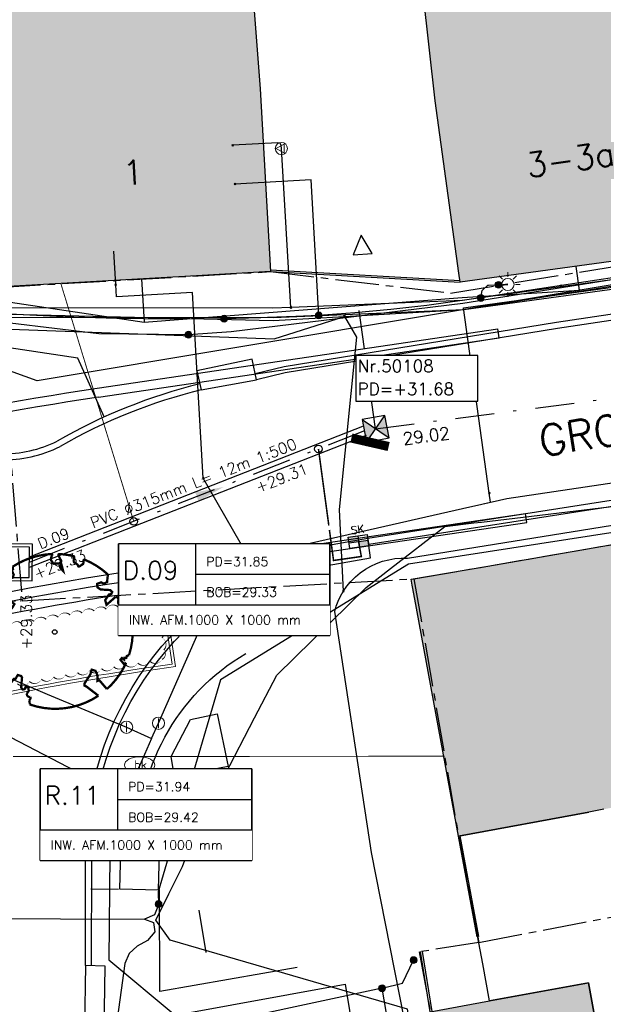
# Model space of a CAD drawing. Header units: metres. Extents: x 202952 to 203755, y 348959 to 349702.
# Tile 56 of 91: x 203359 to 203379, y 349406 to 349438. Entities that reach past the tile are written whole.
import ezdxf
from ezdxf.enums import TextEntityAlignment as Align

# ---------------------------------------------------------------- set-up
doc = ezdxf.new("R2010")
doc.units = ezdxf.units.M
for name, pattern in [('1-200 CENTER', [4.28625, 2.8575, -0.47625, 0.47625, -0.47625]), ('1-200 DASHDOT', [2.54, 1.27, -0.635, 0, -0.635]), ('1-200 HIDDEN', [0.9525, 0.635, -0.3175])]:
    doc.linetypes.add(name, pattern=pattern)
for name, color, linetype in [('bgt.onbegroeidterreindeel', 252, 'Continuous'), ('PH-BEST-BEBOUWING', 1, 'Continuous'), ('PH-BEST-BEBOUWING-ARCERING', 254, 'Continuous'), ('PH-BEST-HUISNUMMER', 7, 'Continuous'), ('PH-BEST-INRIT', 8, 'Continuous'), ('PH-BEST-KADASTRALE-GRENS', 240, '1-200 CENTER'), ('PH-BEST-KL-DATA_KPN', 12, '1-200 TELEFONIE-KPN'), ('PH-BEST-KL-DATA_ZIGGO BV', 12, '1-200 ZIGGO'), ('PH-BEST-KL-ET_MIDDENSPANNING_ENEXIS', 12, '1-200 MIDDENSPANNING'), ('PH-BEST-KL-GAS_HOGEDRUK_ENEXIS', 12, '1-200 GASLEIDING HOGE DRUK'), ('PH-BEST-KL-GAS_LAGEDRUK_ENEXIS', 12, '1-200 GASLEIDING LAGE DRUK'), ('PH-BEST-KL-LAAGSPANNING-ENEXIS', 12, '1-200 LAAGSPANNING'), ('PH-BEST-KL-WATER-WML', 12, '1-200 WML'), ('PH-BEST-KL-WATER-WML-buiten gebruik', 11, '1-200 WML'), ('PH-BEST-PUT-HANDHAVEN', 84, 'Continuous'), ('PH-BEST-RIO-HANDHAVEN-GEMENGD', 44, '1-200 DASHDOT'), ('PH-BEST-RIO-TEKST-VLOEIVLAK', 8, 'Continuous'), ('PH-BEST-STRAATNAAM-RIOLERING', 7, 'Continuous'), ('PH-INM-KANTVERHARDING', 253, 'Continuous'), ('PH-NIEUW-BAND-20-30', 115, 'Continuous'), ('PH-NIEUW-BEPLANTING- OMRANDING', 115, 'Continuous'), ('PH-NIEUW-BEPLANTING-BOOM', 98, 'Continuous'), ('PH-NIEUW-BEPLANTING-HAAG', 115, '1-200 BLOKHAAG'), ('PH-RIO-HUISAANSLUITING-DWA', 210, '1-200 DASHDOT'), ('PH-RIO-KOLK', 240, 'Continuous'), ('PH-RIO-KOLKAANSLUITING', 150, '1-200 HIDDEN'), ('PH-RIO-PUT-DWA', 240, 'Continuous'), ('PH-RIO-SCHILDMUUR-LEIDING', 170, 'Continuous'), ('PH-RIO-STRENG-DWA', 240, '1-200 DASHDOT'), ('PH-RIO-TEKST', 7, 'Continuous'), ('PH-RIO-TEKST-DWA-PUTTENSTAAT', 7, 'Continuous'), ('PH-RIO-VLOEIVLAKHOOGTE', 7, 'Continuous')]:
    doc.layers.add(name, color=color, linetype=linetype)
doc.layers.add('PH-NIEUW-OPSLUITBAND-10', color=115, linetype='Continuous', lineweight=18)
doc.layers.add('PH-NIEUW-OPSLUITBAND-6', color=115, linetype='Continuous', lineweight=30)
doc.styles.add('NLCS-ISO', font='txt')
doc.styles.add('ROMANS', font='romans.shx')
doc.linetypes.add('1-200 BLOKHAAG', pattern='A,0,-0.035,[1,Gras.shx,S=5,R=0,X=0,Y=0.0025],-0.475', length=0.51)
doc.linetypes.add('1-200 GASLEIDING HOGE DRUK', pattern='A,1.5,-0.6,["GAS HD",ROMANS,S=0.24,R=0,X=-0.5,Y=-0.12],-1.1', length=3.2)
doc.linetypes.add('1-200 GASLEIDING LAGE DRUK', pattern='A,1.5,-0.6,["GAS LD",ROMANS,S=0.24,R=0,X=-0.5,Y=-0.12],-1', length=3.1)
doc.linetypes.add('1-200 LAAGSPANNING', pattern='A,1.5,-0.6,["LS",ROMANS,S=0.24,R=0,X=-0.45,Y=-0.12],-0.05', length=2.15)
doc.linetypes.add('1-200 MIDDENSPANNING', pattern='A,1.5,-0.6,["MS",ROMANS,S=0.24,R=0,X=-0.5,Y=-0.12],-0.05', length=2.15)
doc.linetypes.add('1-200 TELEFONIE-KPN', pattern='A,1.5,-0.6,["KPN",ROMANS,S=0.24,R=0,X=-0.5,Y=-0.12],-0.3', length=2.4)
doc.linetypes.add('1-200 WML', pattern='A,1.5,-0.6,["WML",ROMANS,S=0.24,R=0,X=-0.5,Y=-0.12],-0.3', length=2.4)
doc.linetypes.add('1-200 ZIGGO', pattern='A,1.5,-0.6,["ZIGGO",ROMANS,S=0.24,R=0,X=-0.5,Y=-0.12],-0.65', length=2.75)

# ---------------------------------------------------------------- blocks, each defined once
blk = doc.blocks.new('SKL-WTB_HULP_OVERIG-SO')
at = {"color": 0, "linetype": 'ByBlock', "lineweight": 18}
for points in [[(-0.14, 0.14), (0.14, -0.14)], [(0.14, 0.14), (-0.14, -0.14)]]:
    blk.add_lwpolyline(points, dxfattribs=at)
at = {"color": 0, "linetype": 'ByBlock', "lineweight": 18, "style": 'NLCS-ISO', "flags": 1}
for tag, p in [('TYPE', (1.5, 0)), ('LABEL', (1.5, -1.5)), ('OMSCHRIJVING', (1.5, -3))]:
    blk.add_attdef(tag, p, '', height=1, dxfattribs=at)
blk = doc.blocks.new('SKL-WTB_HULP_MOF-SO')
at = {"linetype": 'ByBlock', "lineweight": 18}
h = blk.add_hatch(color=0, dxfattribs=at)
h.dxf.hatch_style = 1
h.paths.add_polyline_path([(-0.5625, 0, 1), (0.5625, 0, 1)])
at = {"color": 0, "linetype": 'ByBlock', "lineweight": 18}
blk.add_circle((0, 0), 0.5625, dxfattribs=at)
at = {"color": 0, "linetype": 'ByBlock', "lineweight": 18, "style": 'NLCS-ISO', "flags": 1}
for tag, p in [('TYPE', (1.5, 0)), ('LABEL', (1.5, -1.5)), ('OMSCHRIJVING', (1.5, -3))]:
    blk.add_attdef(tag, p, '', height=1, dxfattribs=at)
blk = doc.blocks.new('SKL-ET_OV_LICHTMAST-SO')
at = {"color": 0, "linetype": 'ByBlock', "lineweight": 18}
for points in [[(0, 2), (0, 1.25)], [(-1.25, 0), (-2, 0)], [(-1.41, 1.41), (-0.88, 0.88)], [(0.88, 0.88), (1.41, 1.41)], [(2, 0), (1.25, 0)], [(-1.41, -1.41), (-0.88, -0.88)], [(0, -1.25), (0, -2)], [(0.88, -0.88), (1.41, -1.41)]]:
    blk.add_lwpolyline(points, dxfattribs=at)
blk.add_circle((0, 0), 1, dxfattribs=at)
blk = doc.blocks.new('SKL-WTB_HULP_VERLOOP-SO')
at = {"color": 0, "linetype": 'ByBlock', "lineweight": 18}
for points in [[(0.44, 0.72), (-0.88, 0)], [(0.44, -0.72), (-0.88, 0)], [(0.44, -0.72), (0.44, 0.72)]]:
    blk.add_lwpolyline(points, dxfattribs=at)
blk.add_circle((0, 0), 1, dxfattribs=at)
at = {"color": 0, "linetype": 'ByBlock', "lineweight": 18, "style": 'NLCS-ISO', "flags": 1}
for tag, p in [('TYPE', (1.5, 0)), ('LABEL', (1.5, -1.5)), ('OMSCHRIJVING', (1.5, -3))]:
    blk.add_attdef(tag, p, '', height=1, dxfattribs=at)
blk = doc.blocks.new('SKL-WTB_HULP_AFSLUITER-SO')
at = {"color": 0, "linetype": 'ByBlock', "lineweight": 18}
blk.add_lwpolyline([(0, 0.8), (0, -0.8)], dxfattribs=at)
blk.add_circle((0, 0), 1, dxfattribs=at)
at = {"color": 0, "linetype": 'ByBlock', "lineweight": 18, "style": 'NLCS-ISO', "flags": 1}
for tag, p in [('TYPE', (1.5, 0)), ('LABEL', (1.5, -1.5)), ('OMSCHRIJVING', (1.5, -3))]:
    blk.add_attdef(tag, p, '', height=1, dxfattribs=at)
blk = doc.blocks.new('SKL-WATER_BRANDKRAAN_BRANDPUT-SO')
at = {"color": 0, "linetype": 'ByBlock', "lineweight": 18}
blk.add_ellipse((0, 0), major_axis=(2.5, 0), ratio=0.54, dxfattribs=at)
at = {"color": 0, "linetype": 'ByBlock', "lineweight": 18, "style": 'NLCS-ISO'}
blk.add_text('bk', height=1.5, dxfattribs=at).set_placement((0.16, 0), align=Align.MIDDLE_CENTER)
blk = doc.blocks.new('*U12')
h = blk.add_hatch(color=256)
h.paths.add_polyline_path([(0, 0), (-0.375, 0.375), (-0.375, -0.375)])
h.paths.add_polyline_path([(0.375, 0.375), (0, 0), (0.375, -0.375)])
for p, q in [((-0.375, -0.375), (0.375, 0.375)), ((-0.375, 0.375), (0.375, -0.375))]:
    blk.add_line(p, q)
blk.add_lwpolyline([(-0.375, -0.375), (0.375, -0.375), (0.375, 0.375), (-0.375, 0.375)], close=True)
blk = doc.blocks.new('*U37')
at = {"const_width": 0.03}
blk.add_lwpolyline([(0.087, 0.942), (0.088, 0.944), (0.09, 0.946), (0.091, 0.948), (0.093, 0.949), (0.095, 0.951), (0.096, 0.952), (0.097, 0.954), (0.099, 0.956), (0.1, 0.958), (0.102, 0.96), (0.103, 0.963), (0.103, 0.967), (0.103, 0.972), (0.103, 0.977), (0.102, 0.983), (0.095, 1.007, -0.52938), (0.106, 1.02, -0.087139), (0.444, 0.925, -0.372341), (0.457, 0.895), (0.471, 0.824), (0.436, 0.789), (0.398, 0.797), (0.353, 0.763), (0.371, 0.72), (0.417, 0.705), (0.542, 0.734), (0.573, 0.717), (0.57, 0.691), (0.541, 0.673), (0.515, 0.588), (0.549, 0.534), (0.634, 0.669, -0.504641), (0.681, 0.628, 0.331948), (0.709, 0.584, 0.282008), (0.799, 0.601), (0.791, 0.597, -0.512156), (0.833, 0.597, -0.16076), (1.019, -0.011), (0.995, -0.034), (0.995, -0.059), (0.972, -0.063), (0.975, -0.088), (0.94, -0.076), (0.929, -0.104), (0.973, -0.133), (0.987, -0.144), (1.011, -0.12, -0.106371), (0.868, -0.522), (0.741, -0.44), (0.718, -0.456), (0.702, -0.389), (0.657, -0.335), (0.605, -0.335), (0.606, -0.398), (0.566, -0.536), (0.572, -0.562), (0.601, -0.566), (0.786, -0.637, -0.236298), (-0.045, -1.003, 0.159625), (-0.069, -0.954, 0.350802), (-0.063, -0.906, -0.504641), (-0.12, -0.879), (-0.106, -0.834), (-0.129, -0.792), (-0.16, -0.796), (-0.165, -0.829), (-0.188, -0.842), (-0.216, -0.821), (-0.24, -0.695), (-0.258, -0.677), (-0.304, -0.678), (-0.317, -0.733), (-0.336, -0.739), (-0.354, -0.785), (-0.401, -0.76, 0.733583), (-0.384, -0.795, -0.861625), (-0.374, -0.826, 0.279978), (-0.409, -0.879), (-0.407, -0.881, -0.827056), (-0.442, -0.917, -0.116774), (-0.83, -0.511), (-0.823, -0.51), (-0.817, -0.508), (-0.812, -0.506), (-0.808, -0.504), (-0.805, -0.502), (-0.803, -0.5), (-0.801, -0.497), (-0.754, -0.437), (-0.752, -0.435), (-0.752, -0.433), (-0.751, -0.431), (-0.75, -0.429), (-0.75, -0.427), (-0.749, -0.425), (-0.748, -0.422), (-0.747, -0.42), (-0.746, -0.417), (-0.744, -0.414), (-0.743, -0.411), (-0.741, -0.408), (-0.739, -0.405), (-0.738, -0.401), (-0.736, -0.398), (-0.735, -0.395), (-0.734, -0.392), (-0.734, -0.389), (-0.733, -0.386), (-0.733, -0.383), (-0.733, -0.381), (-0.734, -0.379), (-0.734, -0.377), (-0.735, -0.375), (-0.736, -0.374), (-0.738, -0.374), (-0.74, -0.373), (-0.742, -0.373), (-0.744, -0.373), (-0.746, -0.373), (-0.748, -0.373), (-0.75, -0.372), (-0.753, -0.371), (-0.755, -0.37), (-0.758, -0.369), (-0.76, -0.367), (-0.763, -0.365), (-0.765, -0.363), (-0.768, -0.361), (-0.771, -0.359), (-0.773, -0.357), (-0.776, -0.355), (-0.779, -0.352), (-0.781, -0.35), (-0.83, -0.406), (-0.832, -0.403), (-0.835, -0.4), (-0.837, -0.397), (-0.839, -0.394), (-0.841, -0.39), (-0.844, -0.388), (-0.848, -0.386), (-0.855, -0.385), (-0.864, -0.386), (-0.876, -0.388), (-0.891, -0.393, -0.040997), (-0.958, -0.205), (-0.923, -0.211), (-0.893, -0.231), (-0.876, -0.216), (-0.856, -0.185), (-0.875, -0.156), (-0.865, -0.113), (-0.904, -0.11), (-0.93, -0.085), (-0.978, -0.116, -0.05814), (-0.998, 0.166), (-0.97, 0.16), (-0.86, 0.073), (-0.812, 0.089), (-0.626, 0.139), (-0.61, 0.2), (-0.682, 0.229), (-0.693, 0.252), (-0.824, 0.317), (-0.827, 0.354), (-0.872, 0.391), (-0.89, 0.428), (-0.859, 0.476), (-0.792, 0.486), (-0.73, 0.527), (-0.729, 0.568), (-0.768, 0.613), (-0.757, 0.632), (-0.773, 0.662, -0.13428), (-0.333, 0.967, -0.541727), (-0.319, 0.957), (-0.322, 0.928), (-0.321, 0.913), (-0.319, 0.902), (-0.316, 0.893), (-0.312, 0.887), (-0.307, 0.882), (-0.302, 0.878), (-0.297, 0.875), (-0.293, 0.872), (-0.289, 0.868), (-0.286, 0.865), (-0.282, 0.862), (-0.279, 0.859), (-0.276, 0.857), (-0.273, 0.855), (-0.269, 0.854), (-0.266, 0.854), (-0.262, 0.855), (-0.258, 0.857), (-0.255, 0.859), (-0.25, 0.861), (-0.246, 0.863), (-0.242, 0.865), (-0.238, 0.867), (-0.234, 0.868), (-0.229, 0.869), (-0.225, 0.87), (-0.221, 0.871), (-0.217, 0.871), (-0.213, 0.872), (-0.21, 0.873), (-0.206, 0.874), (-0.203, 0.876), (-0.2, 0.879), (-0.197, 0.882), (-0.195, 0.885), (-0.193, 0.865), (-0.188, 0.86), (-0.167, 0.824), (-0.122, 0.799), (-0.185, 0.902), (-0.184, 0.905), (-0.183, 0.908), (-0.183, 0.911), (-0.183, 0.914), (-0.184, 0.917), (-0.185, 0.92), (-0.188, 0.923), (-0.191, 0.926), (-0.194, 0.929), (-0.199, 0.933), (-0.204, 0.938), (-0.21, 0.944), (-0.216, 0.951), (-0.223, 0.959), (-0.24, 0.98, -0.543104), (-0.234, 0.996, -0.046766), (-0.047, 1.023, -0.385168), (-0.036, 1.015), (-0.03, 0.976), (-0.028, 0.964), (-0.024, 0.956), (-0.021, 0.951), (-0.017, 0.947), (-0.013, 0.946), (-0.009, 0.945), (-0.005, 0.945), (-0.002, 0.945), (0.002, 0.944), (0.005, 0.943), (0.009, 0.942), (0.012, 0.941), (0.015, 0.939), (0.019, 0.938), (0.022, 0.936), (0.025, 0.935), (0.028, 0.934), (0.031, 0.932), (0.033, 0.931), (0.036, 0.929), (0.038, 0.928), (0.04, 0.926), (0.042, 0.924), (0.044, 0.922), (0.045, 0.92), (0.046, 0.919), (0.047, 0.917), (0.048, 0.915), (0.049, 0.914), (0.051, 0.913), (0.052, 0.912), (0.054, 0.912), (0.056, 0.912), (0.058, 0.913), (0.06, 0.914), (0.062, 0.915), (0.065, 0.916), (0.067, 0.918), (0.07, 0.921), (0.072, 0.923), (0.074, 0.926), (0.076, 0.929), (0.079, 0.932), (0.081, 0.935), (0.083, 0.937), (0.085, 0.94)], format="xyb", close=True, dxfattribs=at)
blk.add_circle((0, 0), 0.03)
blk = doc.blocks.new('Materialisatie')
blk.add_solid([(-1.04, 0.173), (-1.04, -0.173), (0, 0)])
at = {"style": 'ROMANS'}
blk.add_attdef('MATERIALISATIE', (-2.631, 0.657), '', height=0.4, dxfattribs=at)
blk = doc.blocks.new('INRITSYMBOOL')
at = {"layer": 'PH-BEST-INRIT'}
blk.add_lwpolyline([(-0.315, 0.63), (0, 0), (0.315, 0.63)], close=True, dxfattribs=at)
blk = doc.blocks.new('*U30')
at = {"style": 'ROMANS'}
blk.add_attdef('VV', (0, 0), '', height=0.4, dxfattribs=at)
blk = doc.blocks.new('*U32')
for p, q in [((6.928, 1), (6.928, -1)), ((0, 0), (0, -1))]:
    blk.add_line(p, q)
blk.add_lwpolyline([(0, 2), (6.928, 2), (6.928, -1), (0, -1)], close=True)
blk.add_wipeout([(0, 2), (6.928, 2), (6.928, -1), (0, -1)])
for p, q in [((2.528, 2), (2.528, 0)), ((2.528, 1), (6.928, 1)), ((2.528, 0), (6.928, 0)), ((0, -1), (6.928, -1))]:
    blk.add_line(p, q)
blk.add_lwpolyline([(0, 2), (0, 0), (6.928, 0), (6.928, 2)], close=True)
at = {"style": 'ROMANS'}
for tag, p, height in [('P.NR', (0.139, 0.828), 0.6), ('PD', (2.877, 1.265), 0.3), ('BOB', (2.877, 0.265), 0.3), ('INW.AFM.', (0.338, -0.643), 0.3)]:
    blk.add_attdef(tag, p, '', height=height, dxfattribs=at)
blk = doc.blocks.new('*U53')
h = blk.add_hatch(color=256)
h.paths.add_polyline_path([(0, 0.374), (-0.315, 0.374), (-0.315, 0.187), (0, 0.187)])
h.paths.add_polyline_path([(0, 0.187), (0, 0), (0.315, 0), (0.315, 0.187)])
blk.add_lwpolyline([(0.315, 0), (-0.315, 0), (-0.315, 0.374), (0.315, 0.374)], close=True)
for points in [[(-0.315, 0.374), (0, 0.374), (0, 0)], [(-0.315, 0.187), (0.315, 0.187)]]:
    blk.add_lwpolyline(points)
at = {"style": 'ROMANS'}
blk.add_attdef('SK', (-0.193, 0.454), '', height=0.25, dxfattribs=at)
blk = doc.blocks.new('Puttenstaat bestaand')
blk.add_wipeout([(0, 0), (4, 0), (4, 1.5), (0, 1.5)])
blk.add_lwpolyline([(0, 0), (4, 0), (4, 1.5), (0, 1.5)], close=True)
at = {"style": 'ROMANS'}
for tag, p in [('NR', (0.066, 0.955)), ('PD', (0.066, 0.203))]:
    blk.add_attdef(tag, p, '', height=0.4, dxfattribs=at)

msp = doc.modelspace()

# ---------------------------------------------------------------- hatches: boundary and pattern name
at = {"layer": 'PH-BEST-BEBOUWING-ARCERING'}
h = msp.add_hatch(color=256, dxfattribs=at)
h.paths.add_polyline_path([(203370.839, 349445.135), (203371.308, 349445.167), (203370.617, 349450.172), (203377.068, 349451.257), (203376.962, 349451.607), (203377.705, 349451.752), (203379.402, 349444.404), (203379.928, 349444.399), (203380.735, 349438.794), (203382.185, 349430.398), (203373.89, 349429.26), (203373.848, 349429.564), (203373.07, 349435.2), (203372.678, 349438.734), (203371.917, 349438.733)], flags=17)
h.paths.add_polyline_path([(203379.642, 349444.884), (203380.679, 349445.158), (203378.963, 349451.644), (203377.926, 349451.37)], flags=16)
h = msp.add_hatch(color=256, dxfattribs=at)
h.paths.add_polyline_path([(203370.84, 349445.135), (203371.309, 349445.167), (203370.618, 349450.172), (203377.069, 349451.257), (203376.963, 349451.607), (203377.706, 349451.752), (203379.403, 349444.404), (203379.929, 349444.399), (203380.736, 349438.794), (203382.186, 349430.398), (203373.891, 349429.26), (203373.849, 349429.564), (203373.071, 349435.2), (203372.679, 349438.734), (203371.918, 349438.733)])
h.paths.add_polyline_path([(203379.643, 349444.884), (203380.68, 349445.158), (203378.964, 349451.644), (203377.927, 349451.37)], flags=17)
msp.add_hatch(color=256, dxfattribs=at).paths.add_polyline_path([(203358.263, 349442.801), (203366.67, 349443.398), (203366.551, 349444.843), (203370.839, 349445.135), (203371.917, 349438.733), (203367.1, 349438.73), (203367.34, 349435.6), (203367.68, 349429.61), (203365.258, 349429.472), (203359.09, 349429.12), (203358.854, 349433.276), (203358.75, 349435.11)], flags=17)
for points in [[(203358.264, 349442.801), (203366.671, 349443.398), (203366.552, 349444.843), (203370.84, 349445.135), (203371.918, 349438.733), (203367.101, 349438.73), (203367.341, 349435.6), (203367.681, 349429.61), (203365.259, 349429.472), (203359.091, 349429.12), (203358.855, 349433.276), (203358.751, 349435.11)], [(203389.83, 349420.92), (203389.45, 349422.5), (203385.111, 349421.75), (203380.229, 349420.907), (203374.735, 349419.957), (203372.291, 349419.535), (203372.326, 349419.344), (203372.464, 349418.594), (203373.426, 349413.367), (203373.84, 349411.12), (203378.103, 349411.908), (203378.601, 349412.005), (203382.809, 349412.82), (203385.608, 349413.348), (203386.115, 349413.444), (203386.664, 349410.393), (203379.15, 349409.013), (203379.645, 349406.318), (203387.15, 349407.696), (203392.133, 349408.594), (203391.499, 349412.113), (203391.09, 349414.383), (203390.944, 349414.355)], [(203384.369, 349400.095), (203385.615, 349400.331), (203384.793, 349405.263), (203380.001, 349404.383), (203378.498, 349404.107), (203378.092, 349406.32), (203374.858, 349405.726), (203372.913, 349405.368), (203373.73, 349401.11), (203375.04, 349401.33), (203376.003, 349396.136), (203384.798, 349397.763)], [(203372.914, 349405.368), (203373.731, 349401.11), (203375.041, 349401.33), (203376.004, 349396.136), (203384.799, 349397.763), (203384.37, 349400.095), (203385.616, 349400.331), (203384.794, 349405.263), (203378.499, 349404.107), (203378.093, 349406.32), (203374.859, 349405.726)]]:
    msp.add_hatch(color=256, dxfattribs=at).paths.add_polyline_path(points)

# ---------------------------------------------------------------- linework, layer by layer
at = {"layer": 'bgt.onbegroeidterreindeel'}
for p, q in [((203373.84, 349411.12), (203378.103, 349411.908)), ((203374.012, 349410.222), (203373.84, 349411.12)), ((203374.464, 349407.86), (203374.012, 349410.222)), ((203374.638, 349406.948), (203374.464, 349407.86)), ((203374.858, 349405.726), (203374.638, 349406.948)), ((203378.092, 349406.32), (203374.858, 349405.726)), ((203378.498, 349404.107), (203378.092, 349406.32))]:
    msp.add_line(p, q, dxfattribs=at)
at = {"layer": 'PH-BEST-BEBOUWING'}
for p, q in [((203374.735, 349419.957), (203380.229, 349420.907)), ((203372.291, 349419.535), (203374.735, 349419.957)), ((203372.326, 349419.344), (203372.291, 349419.535)), ((203372.291, 349419.535), (203372.291, 349419.535)), ((203372.346, 349419.235), (203372.326, 349419.344)), ((203372.464, 349418.594), (203372.346, 349419.235)), ((203373.426, 349413.367), (203372.464, 349418.594)), ((203373.84, 349411.12), (203373.426, 349413.367)), ((203378.601, 349412.005), (203378.103, 349411.908)), ((203378.103, 349411.908), (203373.84, 349411.12))]:
    msp.add_line(p, q, dxfattribs=at)
for points in [[(203370.839, 349445.135), (203371.308, 349445.167), (203370.617, 349450.172), (203377.068, 349451.257), (203376.962, 349451.607), (203377.705, 349451.752), (203379.402, 349444.404), (203379.928, 349444.399), (203380.735, 349438.794), (203382.185, 349430.398), (203373.89, 349429.26), (203373.848, 349429.564), (203373.07, 349435.2), (203372.678, 349438.734), (203371.917, 349438.733), (203370.839, 349445.135)], [(203358.263, 349442.801), (203366.67, 349443.398), (203366.551, 349444.843), (203370.839, 349445.135), (203371.917, 349438.733), (203367.1, 349438.73), (203367.34, 349435.6), (203367.68, 349429.61), (203365.258, 349429.472), (203359.09, 349429.12), (203358.854, 349433.276), (203358.75, 349435.11), (203358.263, 349442.801)], [(203373.73, 349401.11), (203372.913, 349405.368), (203374.858, 349405.726), (203378.092, 349406.32), (203378.498, 349404.107), (203380.001, 349404.383), (203384.793, 349405.263), (203385.615, 349400.331), (203384.369, 349400.095), (203384.798, 349397.763), (203376.003, 349396.136), (203375.04, 349401.33), (203373.73, 349401.11)]]:
    msp.add_lwpolyline(points, close=True, dxfattribs=at)
at = {"layer": 'PH-BEST-KADASTRALE-GRENS', "ltscale": 0.5}
for p, q in [((203373.572, 349428.91), (203382.17, 349430.302)), ((203358.725, 349429.094), (203359.547, 349418.835)), ((203325.288, 349418.142), (203359.547, 349418.835))]:
    msp.add_line(p, q, dxfattribs=at)
for points in [[(203358.725, 349429.094), (203367.68, 349429.61), (203373.572, 349428.91)], [(203372.38, 349419.55), (203389.45, 349422.5), (203389.601, 349421.866)], [(203374.51, 349407.645), (203379.948, 349408.684), (203380.205, 349407.27), (203391.842, 349409.609), (203391.499, 349412.113), (203391.09, 349414.383), (203390.944, 349414.356), (203389.83, 349420.92), (203389.601, 349421.866)], [(203372.38, 349419.55), (203373.84, 349411.12), (203374.51, 349407.645)], [(203374.51, 349407.645), (203372.547, 349407.334), (203372.92, 349405.33), (203373.73, 349401.11), (203374.76, 349395.36), (203376.42, 349386.41), (203376.669, 349385.055)]]:
    msp.add_lwpolyline(points, dxfattribs=at)
at = {"layer": 'PH-BEST-KL-DATA_KPN'}
for points in [[(203329.211, 349436.789), (203329.356, 349436.718), (203336.367, 349434.599), (203347.955, 349431.123), (203358.523, 349428.44), (203359.139, 349428.221), (203367.769, 349428.012), (203370.105, 349428.145)], [(203329.113, 349436.254), (203329.292, 349436.166), (203336.272, 349433.804), (203348.016, 349430.225), (203358.556, 349427.941), (203359.166, 349427.721), (203367.802, 349427.413), (203370.106, 349428.145)], [(203370.105, 349428.145), (203370.106, 349428.145), (203374.011, 349428.368), (203388.323, 349430.639), (203397.714, 349432.128)], [(203370.106, 349428.145), (203370.503, 349427.463)], [(203370.066, 349419.137), (203370.184, 349419.308), (203370.316, 349419.467), (203370.462, 349419.614), (203370.62, 349419.747), (203370.79, 349419.866), (203370.97, 349419.969), (203371.158, 349420.056), (203371.353, 349420.125), (203371.553, 349420.177), (203371.757, 349420.211), (203371.964, 349420.227), (203372.171, 349420.224), (203389.332, 349422.986), (203404.591, 349425.123), (203413.524, 349426.233), (203416.349, 349426.534), (203419.147, 349427.025), (203421.905, 349427.705)], [(203370.503, 349427.463), (203369.928, 349421.822)], [(203369.928, 349421.822), (203370.066, 349419.137)], [(203376.831, 349367.291), (203377.335, 349369.753), (203377.555, 349371.287), (203377.655, 349372.833), (203377.633, 349374.382), (203377.49, 349375.924), (203377.226, 349377.451), (203376.508, 349382.639), (203370.988, 349410.589), (203369.784, 349418.478), (203369.835, 349418.651), (203369.899, 349418.819), (203369.977, 349418.981), (203370.066, 349419.137)]]:
    msp.add_lwpolyline(points, dxfattribs=at)
at = {"layer": 'PH-BEST-KL-DATA_ZIGGO BV'}
for points in [[(203329.257, 349437.036), (203345.017, 349430.958), (203349.967, 349429.991), (203363.54, 349427.959), (203373.958, 349428.765), (203377.805, 349429)], [(203386.657, 349430.476), (203360.04, 349426.039), (203348.006, 349430.374)], [(203377.805, 349429), (203377.697, 349429.783)], [(203363.46, 349429.369), (203363.54, 349427.959)]]:
    msp.add_lwpolyline(points, dxfattribs=at)
at = {"layer": 'PH-BEST-KL-ET_MIDDENSPANNING_ENEXIS'}
for points in [[(203401.649, 349433.029), (203388.272, 349430.833), (203373.985, 349428.566), (203366.391, 349427.641), (203364.993, 349427.543)], [(203364.993, 349427.543), (203362.065, 349427.573), (203359.158, 349427.921), (203358.541, 349428.241)]]:
    msp.add_lwpolyline(points, dxfattribs=at)
at = {"layer": 'PH-BEST-KL-GAS_HOGEDRUK_ENEXIS'}
msp.add_lwpolyline([(203292.088, 349378.609), (203314.15, 349381.765), (203317.062, 349382.384), (203337.523, 349387.583), (203337.829, 349433.362), (203342.326, 349431.352), (203348.071, 349429.427), (203359.146, 349428.121), (203367.765, 349428.112), (203374.013, 349428.368), (203388.401, 349430.35), (203402.475, 349432.68)], dxfattribs=at)
at = {"layer": 'PH-BEST-KL-GAS_LAGEDRUK_ENEXIS'}
for points in [[(203368.038, 349433.64), (203368.032, 349433.739), (203368.002, 349433.812), (203367.926, 349433.832), (203366.444, 349433.748)], [(203368.351, 349428.435), (203368.038, 349433.64)], [(203377.208, 349429.155), (203373.972, 349428.665), (203368.351, 349428.435), (203367.748, 349428.411), (203359.129, 349428.421), (203350.238, 349429.785)], [(203378.947, 349429.418), (203377.208, 349429.155)]]:
    msp.add_lwpolyline(points, dxfattribs=at)
at = {"layer": 'PH-BEST-KL-LAAGSPANNING-ENEXIS'}
for points in [[(203405.629, 349433.336), (203398.744, 349432.139), (203388.324, 349430.64), (203374.566, 349428.747), (203372.8, 349428.501), (203371.624, 349428.365), (203370.445, 349428.256), (203369.264, 349428.175), (203368.515, 349428.138), (203367.765, 349428.112), (203366.965, 349428.087), (203366.165, 349428.069), (203364.408, 349428.055), (203362.652, 349428.076), (203360.896, 349428.131)], [(203369.264, 349428.175), (203369.011, 349432.619), (203366.516, 349432.477)], [(203360.896, 349428.131), (203359.141, 349428.221), (203356.734, 349428.398), (203354.333, 349428.645), (203352.998, 349428.813), (203351.666, 349429.002), (203350.337, 349429.213), (203349.012, 349429.445)], [(203374.566, 349428.747), (203374.619, 349428.99), (203374.799, 349429.162), (203374.824, 349429.167), (203375.076, 349429.18), (203375.144, 349429.178)], [(203375.144, 349429.178), (203375.33, 349429.18), (203375.457, 349429.188)], [(203368.515, 349428.138), (203366.965, 349428.087)], [(203395.55, 349423.514), (203389.403, 349422.694), (203372.199, 349420.031), (203366.041, 349416.241), (203364.006, 349409.303), (203364.016, 349408.873), (203363.879, 349408.55)], [(203352.558, 349408.448), (203363.558, 349408.407)], [(203363.879, 349408.55), (203363.558, 349408.407)], [(203363.846, 349408.296), (203363.899, 349407.99), (203363.651, 349407.703), (203363.316, 349407.526), (203363.055, 349407.283), (203362.915, 349406.955), (203362.536, 349404.253)], [(203363.558, 349408.407), (203363.846, 349408.296)], [(203371.337, 349406.145), (203372.001, 349406.305), (203372.37, 349407.064)], [(203371.337, 349406.145), (203362.536, 349404.253)], [(203375.064, 349386.667), (203373.213, 349395.488), (203372.175, 349401.246), (203371.337, 349406.145)]]:
    msp.add_lwpolyline(points, dxfattribs=at)
at = {"layer": 'PH-BEST-KL-WATER-WML'}
for points in [[(203328.136, 349430.924), (203329.407, 349429.723), (203331.199, 349428.978), (203335.713, 349426.866), (203348.037, 349421.098), (203349.035, 349420.631), (203360.367, 349415.774), (203362.969, 349414.69), (203363.789, 349414.32)], [(203362.614, 349429.18), (203362.552, 349430.278)], [(203365.48, 349422.842), (203365.133, 349428.923), (203362.637, 349428.78), (203362.614, 349429.18)], [(203374.848, 349422.361), (203374.006, 349428.421), (203380.94, 349429.386)], [(203363.789, 349414.32), (203364.015, 349414.821), (203366.35, 349420.126), (203366.961, 349420.265), (203373.974, 349421.856), (203374.599, 349421.998), (203375.422, 349422.185), (203384.358, 349423.514), (203386.972, 349423.904), (203387.313, 349423.954), (203391.83, 349424.626), (203392.486, 349424.724), (203401.239, 349426.026)], [(203366.961, 349420.265), (203366.936, 349420.308), (203365.48, 349422.842)], [(203374.599, 349421.998), (203374.648, 349422.009), (203374.892, 349422.065), (203374.848, 349422.361)], [(203363.789, 349414.32), (203363.398, 349413.454), (203363.008, 349412.588)], [(203363.008, 349412.588), (203362.771, 349412.092), (203362.535, 349411.54), (203362.472, 349410.943), (203362.425, 349410.508), (203362.391, 349407.069), (203364.562, 349405.261), (203370.127, 349406.28), (203370.694, 349402.827), (203370.888, 349401.647), (203372.099, 349394.269), (203373.055, 349388.449), (203373.22, 349387.443), (203373.81, 349383.85), (203373.846, 349383.713), (203373.882, 349383.542), (203375.995, 349370.923), (203375.839, 349370.185)], [(203364.797, 349410.134), (203365.217, 349411.242)]]:
    msp.add_lwpolyline(points, dxfattribs=at)
at = {"layer": 'PH-BEST-KL-WATER-WML-buiten gebruik'}
for points in [[(203365.217, 349411.242), (203367.164, 349414.996), (203367.887, 349416.391), (203370.815, 349419.269), (203371.609, 349419.884), (203373.396, 349421.268), (203374.341, 349421.381), (203374.594, 349421.411), (203379.048, 349421.941), (203379.196, 349421.959), (203384.345, 349422.572), (203386.098, 349422.781), (203387.196, 349422.912), (203391.239, 349423.393), (203391.499, 349423.424), (203392.599, 349423.555), (203396.92, 349424.07), (203397.531, 349424.143), (203397.924, 349424.19)], [(203353.053, 349417.545), (203364.497, 349411.591), (203365.217, 349411.242)], [(203375.189, 349388.114), (203375.017, 349389.1), (203374.586, 349391.58), (203374.074, 349394.52), (203373.939, 349395.293), (203373.403, 349398.374), (203372.813, 349401.767), (203372.669, 349402.594), (203372.535, 349403.366), (203372.172, 349405.453), (203364.397, 349407.721), (203363.927, 349408.368), (203364.355, 349409.237), (203364.797, 349410.134)]]:
    msp.add_lwpolyline(points, dxfattribs=at)
at = {"layer": 'PH-BEST-RIO-HANDHAVEN-GEMENGD'}
msp.add_line((203371.126, 349424.464), (203405.498, 349428.916), dxfattribs=at)
msp.add_lwpolyline([(203371.126, 349424.464), (203370.574, 349428.426)], dxfattribs=at)
at = {"layer": 'PH-INM-KANTVERHARDING'}
for p, q in [((203383.962, 349428.983), (203377.047, 349427.947)), ((203377.047, 349427.947), (203368.126, 349426.495)), ((203367.082, 349426.748), (203365.274, 349426.364)), ((203367.221, 349426.069), (203367.082, 349426.748)), ((203365.274, 349426.364), (203365.417, 349425.74)), ((203368.126, 349426.495), (203367.18, 349426.266)), ((203368.165, 349426.299), (203367.221, 349426.069)), ((203365.417, 349425.74), (203367.221, 349426.069)), ((203369.027, 349420.559), (203370.868, 349420.882)), ((203361.624, 349406.884), (203361.591, 349404.749))]:
    msp.add_line(p, q, dxfattribs=at)
for points in [[(203504.862, 349523.881), (203507.651, 349520.784, -0.341667), (203507.312, 349514.302), (203504.903, 349511.575), (203500.74, 349506.787), (203493.689, 349498.51), (203484.109, 349487.317), (203475.417, 349477.073), (203464.956, 349464.921, -0.051448), (203451.808, 349452.024, -0.02534), (203442.169, 349445.527, -0.025342), (203431.922, 349440.037, -0.02937), (203420.883, 349435.759, -0.019242), (203413.41, 349433.67), (203411.641, 349433.303), (203407.272, 349432.436), (203398.847, 349431.106), (203391.936, 349430.031), (203383.993, 349428.785), (203377.078, 349427.75), (203368.165, 349426.299)], [(203361.824, 349406.884), (203361.829, 349410.336, -0.335475), (203369.07, 349420.363, -0.155324)]]:
    msp.add_lwpolyline(points, format="xyb", dxfattribs=at)
at = {"layer": 'PH-INM-KANTVERHARDING', "flags": 128}
for points in [[(203362.237, 349424.852), (203361.374, 349426.774), (203351.651, 349428.239), (203351.41, 349426.938)], [(203369.027, 349420.559), (203369.164, 349419.927), (203370.96, 349420.242), (203370.868, 349420.882)], [(203361.804, 349409.397), (203362.71, 349409.387)], [(203368.551, 349406.825), (203364.06, 349406.032), (203364.047, 349409.373)], [(203365.331, 349408.701), (203365.564, 349407.31)], [(203361.591, 349404.749), (203362.239, 349404.756), (203362.268, 349406.87), (203361.624, 349406.884)]]:
    msp.add_lwpolyline(points, dxfattribs=at)
for points in [[(203370.868, 349420.882), (203377.795, 349421.967), (203384.705, 349423.039), (203391.627, 349424.104), (203399.564, 349425.396, 0.00506), (203406.101, 349426.407, 0.011477), (203412.817, 349427.633)], [(203370.899, 349420.684), (203377.826, 349421.77), (203384.736, 349422.841), (203391.659, 349423.907), (203399.595, 349425.199, 0.005058), (203406.134, 349426.21, 0.011482), (203412.827, 349427.432, 0.004827)], [(203361.624, 349406.884), (203361.629, 349410.334, -0.335867), (203369.027, 349420.559)], [(203363.369, 349410.645, -0.278785), (203366.873, 349417.105)]]:
    msp.add_lwpolyline(points, format="xyb", dxfattribs=at)
for points in [[(203364.534, 349413.07), (203364.425, 349413.731), (203365.065, 349414.945), (203365.932, 349415.132), (203366.297, 349413.404)], [(203364.049, 349410.599), (203362.773, 349410.628), (203362.736, 349409.402), (203364.014, 349409.371)]]:
    msp.add_lwpolyline(points, close=True, dxfattribs=at)
at = {"layer": 'PH-INM-KANTVERHARDING'}
for centre, radius, start, end in [((203369.646, 349408.499), 17.951, 103.7892, 119.903), ((203369.646, 349408.499), 17.751, 103.7833, 119.9217), ((203358.938, 349427.58), 3.934, 268.7994, 296.5546), ((203358.938, 349427.58), 4.134, 268.7994, 296.6368)]:
    msp.add_arc(centre, radius, start, end, dxfattribs=at)
at = {"layer": 'PH-NIEUW-BAND-20-30'}
for p, q in [((203362.047, 349425.499), (203375.174, 349427.44)), ((203362.906, 349419.763), (203376.034, 349421.692))]:
    msp.add_line(p, q, dxfattribs=at)
for points in [[(203346.229, 349422.112, -0.040432), (203362.002, 349425.796), (203375.129, 349427.736)], [(203339.857, 349409.098, -0.309823), (203343.534, 349414.391, -0.053583), (203362.95, 349419.467), (203376.079, 349421.395)]]:
    msp.add_lwpolyline(points, format="xyb", dxfattribs=at)
for points in [[(203375.174, 349427.44), (203375.129, 349427.736)], [(203376.079, 349421.395), (203376.032, 349421.691)]]:
    msp.add_lwpolyline(points, dxfattribs=at)
for centre, radius, start, end in [((203376.857, 349326.583), 100.019, 98.51532, 107.77544), ((203376.853, 349326.602), 94.2, 98.51488, 110.78349)]:
    msp.add_arc(centre, radius, start, end, dxfattribs=at)
at = {"layer": 'PH-NIEUW-BEPLANTING- OMRANDING'}
msp.add_lwpolyline([(203359.155, 349418.004, 0, 0.04, -0.520567), (203359.547, 349418.079, 0, 0.04, -0.520567), (203359.941, 349418.153, 0, 0.04, -0.520567), (203360.334, 349418.224, 0, 0.04, -0.520567), (203360.728, 349418.294, 0, 0.04, -0.520567), (203361.122, 349418.363, 0, 0.04, -0.520567), (203361.516, 349418.43, 0, 0.04, -0.520567), (203361.911, 349418.495, 0, 0.04, -0.520567), (203362.306, 349418.558, 0, 0.04, -0.520567), (203362.701, 349418.62, 0, 0.04, -0.520567), (203363.097, 349418.68, 0, 0.04, -0.520567), (203363.493, 349418.738, 0, 0.04, -0.520567), (203363.949, 349418.805, 0, 0.04, -0.520567), (203364.008, 349418.409, 0, 0.04, -0.520567), (203364.067, 349418.014, 0, 0.04, -0.520567), (203364.126, 349417.618, 0, 0.04, -0.520567), (203364.186, 349417.222, 0, 0.04, -0.520567), (203364.128, 349416.913, 0, 0.04, -0.520567), (203363.733, 349416.854, 0, 0.04, -0.520567), (203363.337, 349416.794, 0, 0.04, -0.520567), (203362.942, 349416.734, 0, 0.04, -0.520567), (203362.546, 349416.672, 0, 0.04, -0.520567), (203362.151, 349416.609, 0, 0.04, -0.520567), (203361.757, 349416.543, 0, 0.04, -0.520567), (203361.363, 349416.476, 0, 0.04, -0.520567), (203360.968, 349416.408, 0, 0.04, -0.520567), (203360.575, 349416.337, 0, 0.04, -0.520567), (203360.181, 349416.265, 0, 0.04, -0.520567), (203359.788, 349416.191, 0, 0.04, -0.520567), (203359.395, 349416.115, 0, 0.04, -0.520567)], format="xyseb", dxfattribs=at)
at = {"layer": 'PH-NIEUW-BEPLANTING-HAAG', "ltscale": 1.3}
msp.add_lwpolyline([(203352.249, 349416.806, -0.029425), (203363.009, 349419.071), (203364.087, 349419.229)], format="xyb", dxfattribs=at)
at = {"layer": 'PH-NIEUW-OPSLUITBAND-10'}
for points in [[(203352.047, 349417.166), (203352.839, 349414.272, -0.029694), (203363.394, 349416.5), (203364.571, 349416.676), (203364.127, 349419.642)], [(203352.143, 349417.192), (203352.909, 349414.395, -0.029419), (203363.379, 349416.599), (203364.457, 349416.76), (203364.028, 349419.625)]]:
    msp.add_lwpolyline(points, format="xyb", dxfattribs=at)
at = {"layer": 'PH-NIEUW-OPSLUITBAND-6'}
for points in [[(203367.68, 349429.61), (203373.89, 349429.26)], [(203367.683, 349429.67), (203373.893, 349429.32)], [(203374.448, 349407.831), (203373.84, 349411.12)], [(203374.507, 349407.842), (203373.899, 349411.131)], [(203372.913, 349405.368), (203372.6, 349407.342)], [(203372.972, 349405.377), (203372.659, 349407.352)]]:
    msp.add_lwpolyline(points, dxfattribs=at)
at = {"layer": 'PH-RIO-HUISAANSLUITING-DWA', "ltscale": 0.5, "const_width": 0.03}
for points in [[(203360.818, 349429.215), (203361.718, 349426.278)], [(203361.718, 349426.278), (203363.203, 349421.432)], [(203359.247, 349413.731), (203373.386, 349413.741)]]:
    msp.add_lwpolyline(points, dxfattribs=at)
at = {"layer": 'PH-RIO-HUISAANSLUITING-DWA', "linetype": 'Continuous', "ltscale": 0.5}
msp.add_circle((203363.203, 349421.432), 0.125, dxfattribs=at)
at = {"layer": 'PH-RIO-KOLKAANSLUITING', "const_width": 0.05}
for points in [[(203369.592, 349421.298), (203369.253, 349423.805)], [(203370.565, 349420.773), (203370.657, 349420.282), (203369.747, 349420.152), (203369.612, 349421.152)]]:
    msp.add_lwpolyline(points, dxfattribs=at)
at = {"layer": 'PH-RIO-KOLKAANSLUITING', "linetype": 'Continuous'}
msp.add_circle((203369.253, 349423.805), 0.125, dxfattribs=at)
at = {"layer": 'PH-RIO-PUT-DWA', "linetype": 'Continuous'}
for points in [[(203358.678, 349419.497), (203359.878, 349419.489), (203359.885, 349420.689), (203358.685, 349420.697)], [(203358.778, 349419.596), (203359.778, 349419.59), (203359.785, 349420.59), (203358.785, 349420.596)]]:
    msp.add_lwpolyline(points, close=True, dxfattribs=at)
at = {"layer": 'PH-RIO-SCHILDMUUR-LEIDING', "const_width": 0.3}
msp.add_lwpolyline([(203371.552, 349423.883), (203370.333, 349424.161)], dxfattribs=at)
at = {"layer": 'PH-RIO-STRENG-DWA', "linetype": 'Continuous'}
for points in [[(203370.815, 349424.249), (203359.78, 349419.92)], [(203370.7, 349424.542), (203359.782, 349420.26)]]:
    msp.add_lwpolyline(points, dxfattribs=at)
at = {"layer": 'PH-RIO-STRENG-DWA'}
msp.add_lwpolyline([(203370.757, 349424.395), (203359.781, 349420.09)], dxfattribs=at)

# ---------------------------------------------------------------- block references
at = {"layer": 'PH-BEST-INRIT', "rotation": 183.9280705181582}
msp.add_blockref('INRITSYMBOOL', (203370.657, 349430.807), dxfattribs=at)
at = {"layer": 'PH-BEST-KL-DATA_KPN', "xscale": 0.2, "yscale": 0.2, "zscale": 0.2}
for p in [(203370.105, 349428.145), (203370.106, 349428.145), (203370.066, 349419.137)]:
    msp.add_blockref('SKL-WTB_HULP_OVERIG-SO', p, dxfattribs=at)
at = {"layer": 'PH-BEST-KL-ET_MIDDENSPANNING_ENEXIS', "xscale": 0.2, "yscale": 0.2, "zscale": 0.2}
msp.add_blockref('SKL-WTB_HULP_MOF-SO', (203364.993, 349427.543), dxfattribs=at)
at = {"layer": 'PH-BEST-KL-GAS_LAGEDRUK_ENEXIS', "xscale": 0.2, "yscale": 0.2, "zscale": 0.2}
for name, p in [('SKL-WTB_HULP_OVERIG-SO', (203366.444, 349433.748)), ('SKL-WTB_HULP_VERLOOP-SO', (203368.038, 349433.64)), ('SKL-WTB_HULP_OVERIG-SO', (203377.208, 349429.155)), ('SKL-WTB_HULP_OVERIG-SO', (203368.351, 349428.435)), ('SKL-WTB_HULP_OVERIG-SO', (203368.351, 349428.435))]:
    msp.add_blockref(name, p, dxfattribs=at)
at = {"layer": 'PH-BEST-KL-LAAGSPANNING-ENEXIS', "xscale": 0.2, "yscale": 0.2, "zscale": 0.2}
for name, p in [('SKL-WTB_HULP_OVERIG-SO', (203366.516, 349432.477)), ('SKL-ET_OV_LICHTMAST-SO', (203375.457, 349429.188)), ('SKL-WTB_HULP_MOF-SO', (203375.144, 349429.178)), ('SKL-WTB_HULP_MOF-SO', (203374.566, 349428.747)), ('SKL-WTB_HULP_MOF-SO', (203366.165, 349428.069)), ('SKL-WTB_HULP_MOF-SO', (203369.264, 349428.175)), ('SKL-WTB_HULP_MOF-SO', (203364.015, 349408.897)), ('SKL-WTB_HULP_MOF-SO', (203372.37, 349407.064)), ('SKL-WTB_HULP_MOF-SO', (203371.337, 349406.145))]:
    msp.add_blockref(name, p, dxfattribs=at)
at = {"layer": 'PH-BEST-KL-WATER-WML', "xscale": 0.2, "yscale": 0.2, "zscale": 0.2}
for name, p in [('SKL-WTB_HULP_OVERIG-SO', (203362.614, 349429.18)), ('SKL-WTB_HULP_OVERIG-SO', (203365.48, 349422.842)), ('SKL-WTB_HULP_OVERIG-SO', (203374.848, 349422.361)), ('SKL-WTB_HULP_AFSLUITER-SO', (203364.015, 349414.821)), ('SKL-WTB_HULP_AFSLUITER-SO', (203362.969, 349414.69)), ('SKL-WATER_BRANDKRAAN_BRANDPUT-SO', (203363.398, 349413.454)), ('SKL-WTB_HULP_OVERIG-SO', (203363.008, 349412.588)), ('SKL-WTB_HULP_AFSLUITER-SO', (203362.771, 349412.092))]:
    msp.add_blockref(name, p, dxfattribs=at)
at = {"layer": 'PH-BEST-PUT-HANDHAVEN', "rotation": 10.64052616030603}
msp.add_blockref('*U12', (203371.126, 349424.464), dxfattribs=at)
at = {"layer": 'PH-NIEUW-BEPLANTING-BOOM', "xscale": 2.5, "yscale": 2.5, "zscale": 2.5, "rotation": 343.4615725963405}
msp.add_blockref('*U37', (203360.616, 349417.809), dxfattribs=at)
at = {"layer": 'PH-RIO-KOLK', "rotation": 8.449872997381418}
msp.add_blockref('*U53', (203370.593, 349420.589), dxfattribs=at).add_auto_attribs({'SK': 'SK'})
at = {"layer": 'PH-RIO-TEKST'}
ref = msp.add_blockref('Materialisatie', (203366.148, 349422.56), dxfattribs=dict(at, xscale=0.9000000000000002, yscale=0.9000000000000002, zscale=0.9000000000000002, rotation=20.13213957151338))
ref.add_attrib('MATERIALISATIE', 'PVC %%c315mm L= 12m 1:500', (203361.871, 349421.198), dxfattribs={"layer": '0', "height": 0.36, "rotation": 21.4173, "style": 'ROMANS'})
at = {"layer": 'PH-RIO-VLOEIVLAKHOOGTE'}
ref = msp.add_blockref('*U30', (203367.15, 349422.72), dxfattribs=dict(at, xscale=0.9, yscale=0.9, zscale=0.9))
ref.add_attrib('VV', '+29.31', (203367.279, 349422.359), dxfattribs={"layer": '0', "height": 0.36, "rotation": 21.4173, "style": 'ROMANS'})
ref = msp.add_blockref('*U30', (203359.88, 349419.899), dxfattribs=dict(at, xscale=0.9, yscale=0.9, zscale=0.9))
ref.add_attrib('VV', '+29.33', (203360.016, 349419.531), dxfattribs={"layer": '0', "height": 0.36, "rotation": 21.4173, "style": 'ROMANS'})
ref = msp.add_blockref('*U30', (203358.684, 349418.081), dxfattribs=dict(at, xscale=0.9, yscale=0.9, zscale=0.9))
ref.add_attrib('VV', '+29.33', (203359.861, 349417.243), dxfattribs={"layer": '0', "height": 0.36, "rotation": 89.6402, "style": 'ROMANS'})

# ---------------------------------------------------------------- texts
at = {"layer": 'PH-BEST-HUISNUMMER', "style": 'ROMANS'}
for s, rotation, p in [('3-3a', 8.2, (203377.5, 349433.288)), ('1', 3.3, (203363.187, 349432.859))]:
    msp.add_text(s, height=0.8, rotation=rotation, dxfattribs=at).set_placement(p, align=Align.MIDDLE_CENTER)
at = {"layer": 'PH-BEST-RIO-TEKST-VLOEIVLAK', "style": 'ROMANS'}
msp.add_text('29.02', height=0.4, rotation=7.3787, dxfattribs=at).set_placement((203372.045, 349423.935))
at = {"layer": 'PH-BEST-STRAATNAAM-RIOLERING', "style": 'ROMANS'}
msp.add_text('GROOTESTRAAT', height=1, rotation=8.8591, dxfattribs=at).set_placement((203376.559, 349423.554))
at = {"layer": 'PH-RIO-PUT-DWA', "linetype": 'Continuous', "insert": (203360.02, 349420.843), "char_height": 0.35, "attachment_point": 1, "rotation": 21.4173, "style": 'ROMANS'}
msp.add_mtext_dynamic_manual_height_columns('D.09', width=1.33112, gutter_width=1, heights=[0], dxfattribs=at)

# ---------------------------------------------------------------- next in the draw order: block references
at = {"layer": 'PH-RIO-TEKST-DWA-PUTTENSTAAT'}
for name, p, values in [('Puttenstaat bestaand', (203370.473, 349425.366), {'PD': 'PD=+31.68', 'NR': 'Nr.50108'}), ('*U32', (203362.703, 349418.7), {'P.NR': 'D.09', 'PD': 'PD=31.85', 'BOB': 'BOB=29.33', 'INW.AFM.': 'INW. AFM.1000 X 1000 mm'}), ('*U32', (203360.144, 349411.328), {'P.NR': 'R.11', 'PD': 'PD=31.94', 'BOB': 'BOB=29.42', 'INW.AFM.': 'INW. AFM.1000 X 1000 mm'})]:
    msp.add_blockref(name, p, dxfattribs=at).add_auto_attribs(values)

# ---------------------------------------------------------------- next in the draw order: linework, layer by layer
at = {"layer": 'PH-BEST-KADASTRALE-GRENS', "ltscale": 0.5}
msp.add_line((203359.547, 349418.835), (203372.38, 349419.55), dxfattribs=at)

doc.saveas('drawing.dxf')
